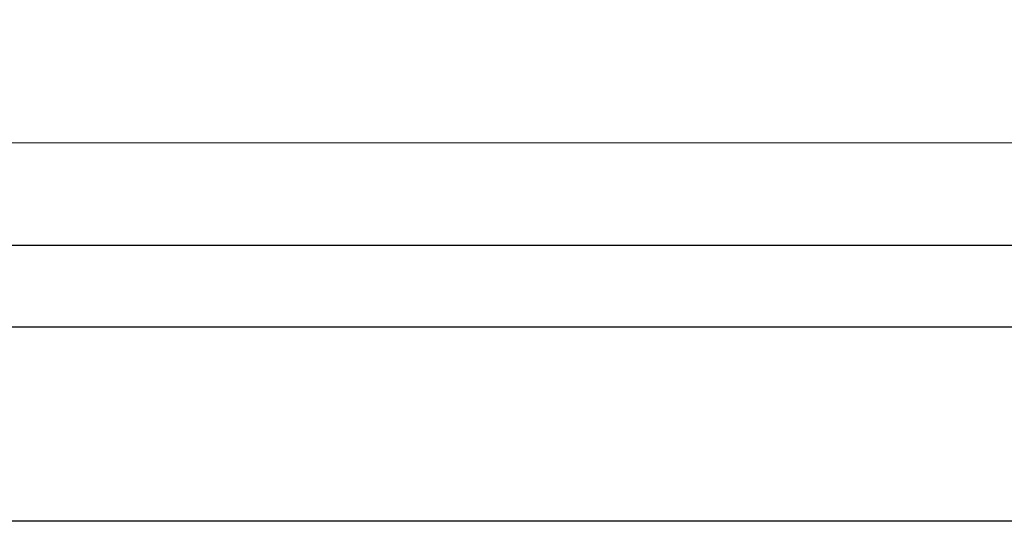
# Model space of a CAD drawing. Header units: millimetres. Extents: x -8544 to 51179, y -2070 to 23603.
# Tile 95 of 190: x 12798 to 13643, y 9053 to 9484. Entities that reach past the tile are written whole.
import ezdxf

# ---------------------------------------------------------------- set-up
doc = ezdxf.new("R2010")
doc.units = ezdxf.units.MM
doc.header["$LTSCALE"] = 0.5
doc.header["$MEASUREMENT"] = 0
doc.linetypes.add('PLINE', pattern=[0])
for name, color, linetype in [('261- Primærkonstruksjon (tak)(Nye konstruksjoner)', 7, 'Continuous'), ('265- Gesimser_ takrenner og nedløp(Nye konstruksjoner)', 7, 'Continuous'), ('832- Tekst bygning(Nye konstruksjoner)', 7, 'Continuous')]:
    doc.layers.add(name, color=color, linetype=linetype)
doc.layers.add('262- Taktekking(Nye konstruksjoner)', color=7, linetype='Continuous', lineweight=0)
doc.dimstyles.new('GENERATED_STYLE__2', dxfattribs={"dimtxt": 0.18, "dimasz": 182.4, "dimexe": 0.18, "dimexo": 0.0625, "dimgap": 0, "dimtad": 0, "dimtih": 1, "dimtoh": 1, "dimdec": 4, "dimzin": 0, "dimdsep": 46, "dimcen": 0.09, "dimadec": 0, "dimazin": 0, "dimtfac": 1, "dimtdec": 4, "dimtmove": 0, "dimatfit": 3, "dimldrblk": 'ARROWHEAD_5', "dimfxl": 1, "dimtolj": 1, "dimtzin": 0, "dimarcsym": 0})

# ---------------------------------------------------------------- blocks, each defined once
blk = doc.blocks.new('ARROWHEAD_5')
at = {"linetype": 'Continuous'}
blk.add_hatch(color=256, dxfattribs=at).paths.add_polyline_path([(-1, 0.2679), (0, 0), (-1, -0.2679)])
blk.add_line((0, 0), (-1, 0), dxfattribs=at)

msp = doc.modelspace()

# ---------------------------------------------------------------- linework, layer by layer
at = {"layer": '261- Primærkonstruksjon (tak)(Nye konstruksjoner)', "linetype": 'PLINE'}
msp.add_line((15071.93, 9053.06), (12304.93, 9053.06), dxfattribs=at)
at = {"layer": '262- Taktekking(Nye konstruksjoner)', "linetype": 'PLINE'}
msp.add_line((12304.93, 9377.84), (15071.93, 9377.84), dxfattribs=at)
at = {"layer": '265- Gesimser_ takrenner og nedløp(Nye konstruksjoner)', "linetype": 'PLINE'}
for p, q in [((12336.93, 9290), (15071.93, 9290)), ((12336.93, 9220), (15071.93, 9220))]:
    msp.add_line(p, q, dxfattribs=at)

# ---------------------------------------------------------------- leaders
at = {"layer": '832- Tekst bygning(Nye konstruksjoner)', "linetype": 'PLINE', "annotation_type": 0, "has_hookline": 1, "hookline_direction": 0, "text_width": 1461.8}
msp.add_leader([(12216.93, 9294.29), (12648.45, 9560.85), (12912.08, 9515.43)], dimstyle='GENERATED_STYLE__2', dxfattribs=at)

doc.saveas('drawing.dxf')
